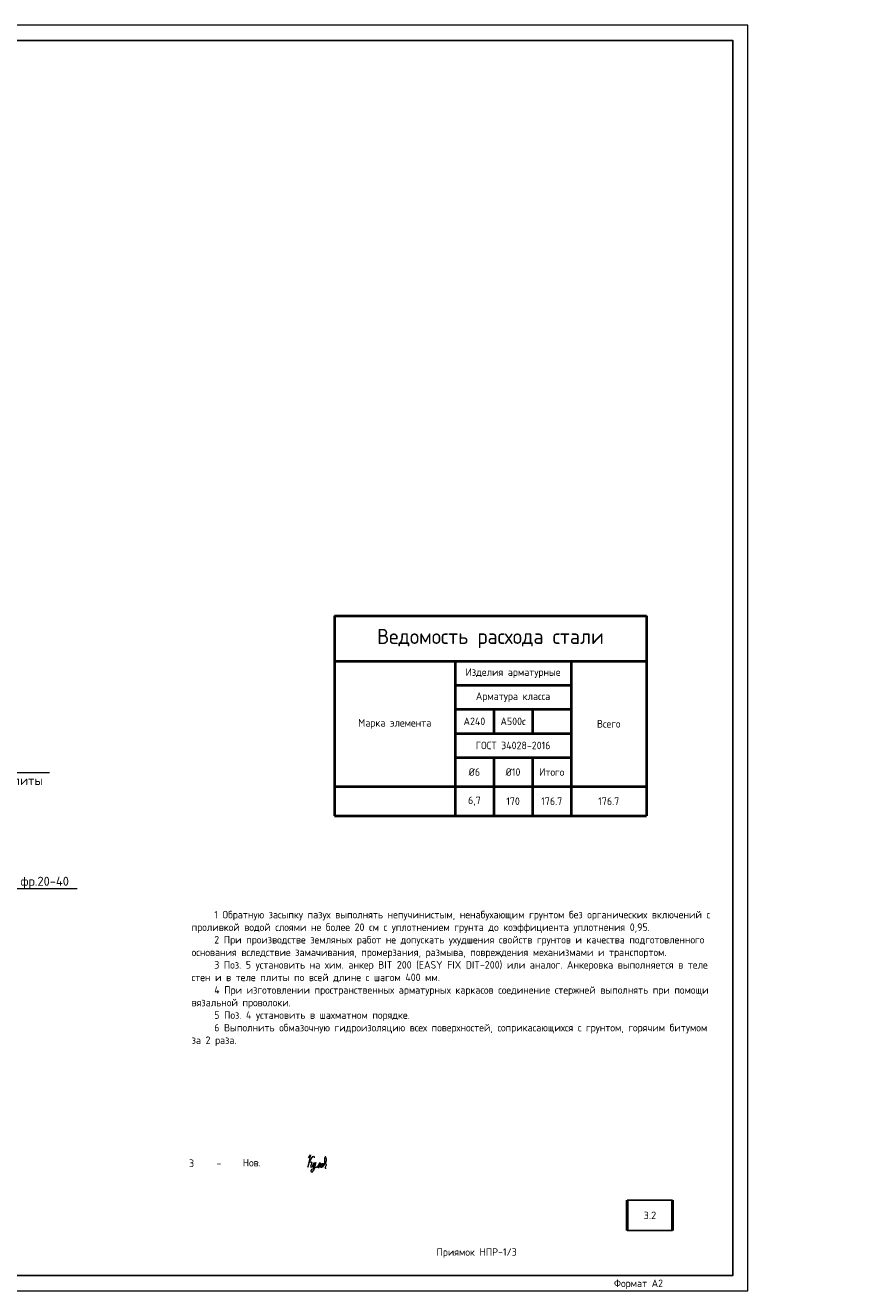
# Model space of a CAD drawing. Header units: millimetres. Extents: x 130535 to 1380046, y -231620 to 121434.
# Tile 16 of 135: x 380020 to 408072, y -97126 to -55126. Entities that reach past the tile are written whole.
import ezdxf
from ezdxf import colors
from ezdxf.entities.mleader import LeaderData, LeaderLine
from ezdxf.enums import TextEntityAlignment as Align
from ezdxf.math import Vec2, Vec3

# ---------------------------------------------------------------- set-up
doc = ezdxf.new("R2010")
doc.units = ezdxf.units.MM
for name, color, linetype, lineweight in [('АС-Таблицы', 7, 'Continuous', 20), ('Выноски', 7, 'Continuous', 20), ('Основная 0.6', 7, 'Continuous', 60), ('Символы 0.20', 7, 'Continuous', 20), ('Текст', 7, 'Continuous', 25), ('Текст 0.25', 7, 'Continuous', 25), ('ТОНКИЕ', 7, 'Continuous', 9)]:
    doc.layers.add(name, color=color, linetype=linetype, lineweight=lineweight)
doc.layers.add('ТОЛСТЫЕ_ОСНОВНЫЕ', color=7, linetype='Continuous')
doc.styles.add('GOST-2.304_Type-B', font='GOST_Common.ttf')
doc.styles.add('style1', font='GOST_Common.ttf', dxfattribs={"height": 500})
doc.styles.add('ГОСТ', font='isocpeur.TTF')

# ---------------------------------------------------------------- blocks, each defined once
blk = doc.blocks.new('*U1420')
at = {"layer": 'ТОЛСТЫЕ_ОСНОВНЫЕ'}
for p, q in [((8, 5), (8, 90)), ((8, 90), (20, 90)), ((13, 5), (13, 90)), ((8, 65), (20, 65)), ((8, 30), (20, 30)), ((20, 5), (8, 5))]:
    blk.add_line(p, q, dxfattribs=at)
blk.add_lwpolyline([(20, 5), (589, 5), (589, 415), (20, 415)], close=True, dxfattribs=at)
at = {"layer": 'ТОНКИЕ'}
blk.add_lwpolyline([(0, 0), (594, 0), (594, 420), (0, 420)], close=True, dxfattribs=at)
at = {"layer": 'Текст', "style": 'style1'}
for s, p in [('Взам.инв.№', (10.5, 77.5)), ('Подпись и дата', (10.5, 47.5)), ('Инв.№ подл.', (10.5, 17.5))]:
    blk.add_text(s, height=3, rotation=90, dxfattribs=at).set_placement(p, align=Align.MIDDLE)
blk.add_text('Формат А2', height=2.5, dxfattribs=at).set_placement((549.57, 1.2))
blk = doc.blocks.new('*T626')
at = {"layer": 'АС-Таблицы', "color": 0, "linetype": 'ByBlock', "lineweight": -2}
for p, q in [((0, 0), (1500, 0)), ((0, -1000), (1500, -1000))]:
    blk.add_line(p, q, dxfattribs=at)
at = {"layer": 'АС-Таблицы', "color": 0, "linetype": 'ByBlock', "lineweight": 50}
for p, q in [((0, 0), (0, -1000)), ((1500, 0), (1500, -1000))]:
    blk.add_line(p, q, dxfattribs=at)
at = {"layer": 'АС-Таблицы', "color": 0, "insert": (750, -500), "char_height": 250, "width": 1000, "attachment_point": 5, "style": 'ГОСТ'}
blk.add_mtext('3.2', dxfattribs=at)
blk = doc.blocks.new('*T625')
at = {"layer": 'Основная 0.6', "color": 0, "lineweight": 40, "transparency": 16777216}
for p, q in [((0, 0), (10350, 0)), ((0, 0), (0, -6633)), ((10350, 0), (10350, -6633)), ((0, -1500), (10350, -1500)), ((4000, -1500), (4000, -6633)), ((7850, -1500), (7850, -6633)), ((4000, -2300), (7850, -2300)), ((4000, -3100), (7850, -3100)), ((5283, -3100), (5283, -3900)), ((6567, -3100), (6567, -3900)), ((4000, -3900), (7850, -3900)), ((4000, -4700), (7850, -4700)), ((5283, -4700), (5283, -6633)), ((6567, -4700), (6567, -6633)), ((0, -5667), (10350, -5667)), ((0, -6633), (10350, -6633))]:
    blk.add_line(p, q, dxfattribs=at)
at = {"layer": 'Основная 0.6', "color": 0, "transparency": 16777216, "attachment_point": 5, "style": 'GOST-2.304_Type-B'}
for s, insert, char_height, width in [('Ведомость расхода стали', (5175, -750), 500, 10050), ('Изделия арматурные', (5925, -1900), 250, 3550), ('Арматура класса', (5925, -2700), 250, 3550), ('А240', (4642, -3500), 250, 983.33), ('А500с', (5925, -3500), 250, 983.33), ('Марка элемента', (2000, -3583), 250, 3700), ('Всего', (9100, -3583), 250, 2200), ('ГОСТ 34028-2016', (5925, -4300), 250, 3550), ('%%C6', (4642, -5183), 250, 983.33), ('%%C10', (5925, -5183), 250, 983.33), ('Итого', (7208, -5183), 250, 983.33), ('6,7', (4642, -6150), 250, 983.33), ('170', (5925, -6150), 250, 983.33), ('176.7', (7208, -6150), 250, 983.33), ('176.7', (9100, -6150), 250, 2200)]:
    blk.add_mtext(s, dxfattribs=dict(at, insert=insert, char_height=char_height, width=width))
blk = doc.blocks.new('_None')
blk = doc.blocks.new('11')
at = {"layer": 'Выноски'}
for p, q in [((47962, 66737), (47989, 66781)), ((47989, 66781), (48016, 66806)), ((48016, 66806), (48038, 66823)), ((48038, 66823), (48060, 66786)), ((48060, 66786), (48058, 66769)), ((47885, 66608), (47944, 66700)), ((47944, 66700), (47962, 66737))]:
    blk.add_line(p, q, dxfattribs=at)
blk.add_lwpolyline([(47863, 66761), (47937, 66865), (47843, 66458), (47885, 66564), (47905, 66616), (47954, 66628), (47979, 66606), (47957, 66539), (47937, 66487), (47947, 66458), (47991, 66470), (48051, 66611), (48041, 66569), (48023, 66505), (48023, 66448), (48065, 66448), (48090, 66529), (48110, 66608), (48043, 66369), (47972, 66275), (47954, 66344), (47991, 66389), (48078, 66431), (48142, 66470), (48154, 66441), (48204, 66512), (48246, 66606), (48209, 66455), (48204, 66418), (48295, 66574), (48265, 66463), (48265, 66455), (48312, 66453), (48342, 66529), (48347, 66584), (48337, 66465), (48349, 66453), (48401, 66569), (48443, 66616), (48461, 66678), (48466, 66727), (48436, 66811), (48399, 66754), (48399, 66618), (48389, 66549), (48374, 66507), (48416, 66564), (48441, 66576), (48451, 66524), (48433, 66482), (48419, 66453), (48424, 66428), (48458, 66421)], dxfattribs=at)

msp = doc.modelspace()

# ---------------------------------------------------------------- block references
at = {"xscale": 100, "yscale": 100, "zscale": 100}
msp.add_blockref('*U1420', (344595.6, -97126.2), dxfattribs=at)
for name, p in [('*T625', (390279.7, -74728.9)), ('*T626', (399995.6, -94126.2))]:
    msp.add_blockref(name, p)
at = {"layer": 'Выноски'}
msp.add_blockref('11', (341548.4, -159482.7), dxfattribs=at)

# ---------------------------------------------------------------- texts
at = {"color": 1, "linetype": 'Continuous', "lineweight": 30, "insert": (394995.6, -95876.2), "char_height": 250, "width": 7000, "attachment_point": 5, "style": 'GOST-2.304_Type-B'}
msp.add_mtext('{\\C256;Приямок НПР-1/3}', dxfattribs=at)
at = {"layer": 'Текст', "color": 7, "style": 'GOST-2.304_Type-B'}
for s, p in [('3', (385454.4, -93020.3)), ('Нов.', (387233.3, -93002.3)), ('-', (386364.4, -93018.8))]:
    msp.add_text(s, height=250, dxfattribs=at).set_placement(p)
at = {"layer": 'Текст 0.25', "insert": (385539.3, -84519.2), "char_height": 250, "attachment_point": 1, "style": 'GOST-2.304_Type-B'}
msp.add_mtext_dynamic_manual_height_columns('\\pxi3;1 Обратную засыпку пазух выполнять непучинистым, ненабухающим грунтом без органических включений с проливкой водой слоями не более 20 см с уплотнением грунта до коэффициента уплотнения 0,95.\\P2 При производстве земляных работ не допускать ухудшения свойств грунтов и качества подготовленного основания вследствие замачивания, промерзания, размыва, повреждения механизмами и транспортом.\\P3 Поз. 5 установить на хим. анкер BIT 200 (EASY FIX DIT-200) или аналог. Анкеровка выполняется в теле стен и в теле плиты по всей длине с шагом 400 мм.\\P4 При изготовлении пространственных арматурных каркасов соединение стержней выполнять при помощи вязальной проволоки. \\P5 Поз. 4 установить в шахматном порядке.\\P6 Выполнить обмазочную гидроизоляцию всех поверхностей, соприкасающихся с грунтом, горячим битумом за 2 раза.', width=17507.725, gutter_width=1250, heights=[0], dxfattribs=at)

# ---------------------------------------------------------------- leaders
at = {"layer": 'Символы 0.20', "ltscale": 100}
ml = msp.add_multileader_mtext('Standard', dxfattribs=at)
ml.set_content('Труба Тр\\Pниз трубы в уровне верха плиты', color=256, style='ГОСТ')
ml.set_leader_properties(color=256, linetype='ByLayer', lineweight=-1)
ml.set_arrow_properties(name='NONE')
ml.build(insert=Vec2(0, 0))
ml.multileader.update_dxf_attribs({"text_left_attachment_type": 6, "text_right_attachment_type": 6, "dogleg_length": 2.5, "arrow_head_size": 45, "scale": 100})
ctx = ml.context
ctx.base_point, ctx.scale, ctx.char_height, ctx.arrow_head_size, ctx.landing_gap_size, ctx.plane_origin = Vec3(374236, -79932), 100, 300, 45, 22.5, Vec3(368339.5, -83242.5)
ctx.left_attachment, ctx.right_attachment = 6, 6
notes = []
notes.append((ctx, [(1, (1, 1, 0), (373986, -79932), (1, 0), 250, [(0, [(373346.6, -81572.4)], 0, [])])]))
ctx.mtext.insert, ctx.mtext.width, ctx.mtext.flow_direction = Vec3(374258.5, -79542), 6442.783, 5
ml = msp.add_multileader_mtext('Standard', dxfattribs=at)
ml.set_content('Щебень фр.20-40', color=256, style='ГОСТ')
ml.set_leader_properties(color=256, linetype='ByLayer', lineweight=-1)
ml.set_arrow_properties(name='NONE')
ml.build(insert=Vec2(0, 0))
ml.multileader.update_dxf_attribs({"text_left_attachment_type": 6, "text_right_attachment_type": 6, "dogleg_length": 2.5, "arrow_head_size": 45, "scale": 100})
ctx = ml.context
ctx.base_point, ctx.scale, ctx.char_height, ctx.arrow_head_size, ctx.landing_gap_size, ctx.plane_origin = Vec3(378255, -83775.7), 100, 300, 45, 22.5, Vec3(372358.5, -87086.2)
ctx.left_attachment, ctx.right_attachment = 6, 6
notes.append((ctx, [(1, (1, 1, 0), (378005, -83775.7), (1, 0), 250, [(0, [(376254, -82349.2)], 0, [])])]))
ctx.mtext.insert, ctx.mtext.width, ctx.mtext.flow_direction = Vec3(378277.5, -83385.7), 2129.129, 5
for ctx, leaders in notes:
    for number, flags, end, landing, length, lines in leaders:
        leader = LeaderData()
        leader.index, (leader.has_last_leader_line, leader.has_dogleg_vector, leader.attachment_direction) = number, flags
        leader.last_leader_point, leader.dogleg_vector, leader.dogleg_length = Vec3(end), Vec3(landing), length
        for number, points, colour, breaks in lines:
            line = LeaderLine()
            line.index, line.vertices, line.color, line.breaks = number, Vec3.list(points), colors.encode_raw_color(colour), breaks
            leader.lines.append(line)
        ctx.leaders.append(leader)

doc.saveas('drawing.dxf')
